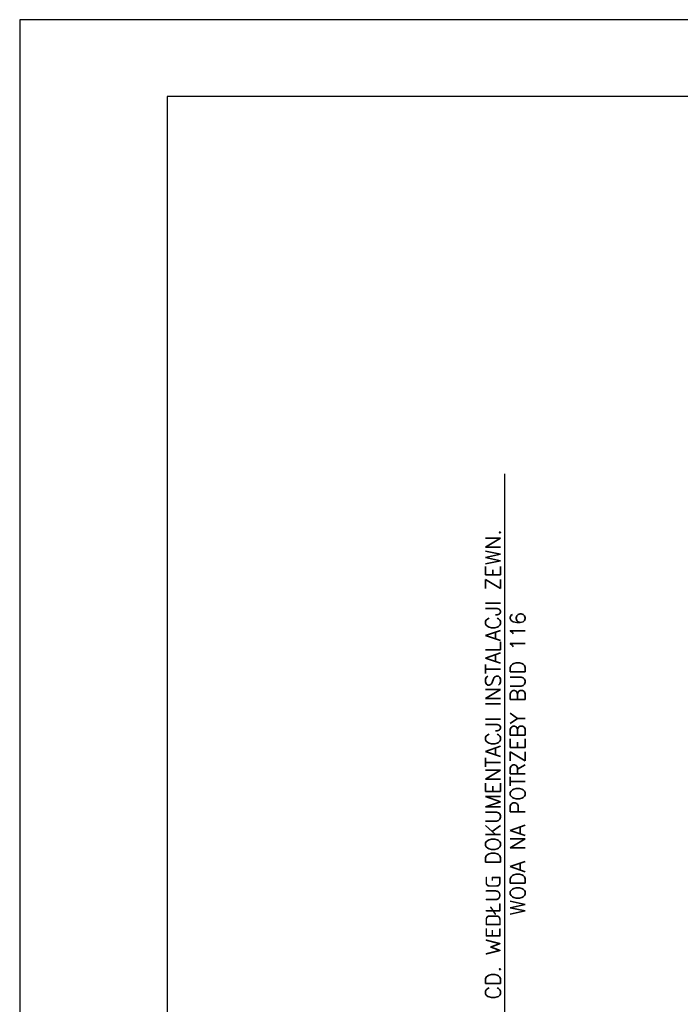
# Model space of a CAD drawing. Header units: millimetres. Extents: x -2603 to 1446, y -6775 to 6616.
# Tile 54 of 74: x -2411 to -1884, y -1597 to -811. Entities that reach past the tile are written whole.
import ezdxf

# ---------------------------------------------------------------- set-up
doc = ezdxf.new("R2010")
doc.units = ezdxf.units.MM
doc.layers.add('IS KAN_S_OPIS', color=2, linetype='Continuous')
doc.layers.add('TABELKA', color=252, linetype='Continuous')
doc.styles.add('TECH', font='simplex.shx')

msp = doc.modelspace()

# ---------------------------------------------------------------- linework, layer by layer
at = {"layer": 'IS KAN_S_OPIS'}
msp.add_line((-2024.15, -1173.4), (-2024.15, -1637.32), dxfattribs=at)
at = {"layer": 'TABELKA'}
for points in [[(-2410.84, -810.97), (-2410.84, -3038.45), (739.13, -3038.45), (739.13, -810.97)], [(-2293.2, -2995.45), (696.27, -2995.45), (696.27, -872.21), (-2293.2, -872.21)]]:
    msp.add_lwpolyline(points, close=True, dxfattribs=at)

# ---------------------------------------------------------------- texts
at = {"layer": 'IS KAN_S_OPIS', "style": 'TECH'}
for s, p in [('CD. WEDŁUG DOKUMENTACJI INSTALACJI ZEWN.', (-2027.15, -1593.13)), ('WODA NA POTRZEBY BUD 116', (-2007.46, -1526.02))]:
    msp.add_text(s, height=12, rotation=90, dxfattribs=at).set_placement(p)

doc.saveas('drawing.dxf')
